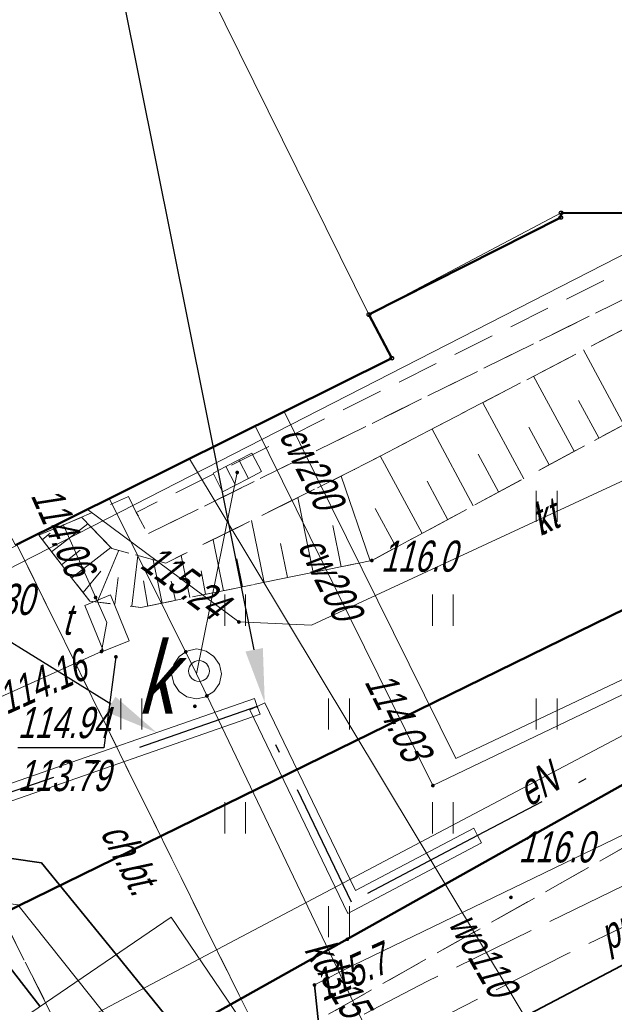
# Model space of a CAD drawing. Extents: x 7463256 to 7464485, y 5957341 to 5958260.
# Tile 244 of 256: x 7464227 to 7464241, y 5957967 to 5957991. Entities that reach past the tile are written whole.
import ezdxf
from ezdxf import colors
from ezdxf.entities.mleader import LeaderData, LeaderLine
from ezdxf.enums import TextEntityAlignment as Align
from ezdxf.math import Vec2, Vec3

# ---------------------------------------------------------------- set-up
doc = ezdxf.new("R2010")
doc.units = 0
doc.header["$MEASUREMENT"] = 0
for name, pattern in [('218-500', [1, 0.5, -0.5]), ('GAK', [5.2, 3, -1, 0.2, -1]), ('l219_500', [0]), ('mz1.0_0.5', [1.5, 1, -0.5]), ('mz1.25_0.5', [1.75, 1.25, -0.5]), ('mz2.0_0.5', [2.5, 2, -0.5])]:
    doc.linetypes.add(name, pattern=pattern)
doc.layers.get('0').update_dxf_attribs({"color": 2, "linetype": 'CONTINUOUS', "lineweight": 5})
for name, color, linetype in [('000 Inne (niezydentyfikowane)', 7, 'CONTINUOUS'), ('203-Punkt załamania granicy działki nie stabilizowany', 7, 'CONTINUOUS'), ('218-Granica użytku', 7, 'CONTINUOUS'), ('219-Linia granicy', 7, 'CONTINUOUS'), ('312-Budynek (powierzchnia)', 7, 'CONTINUOUS'), ('320-część budynku wyodrębniona ze względu na liczbę kondygnacji naziemnych (powierzchnia)', 7, 'CONTINUOUS'), ('chodnik (powierzchnia)', 7, 'CONTINUOUS'), ('chodnik (powierzchnia)-Atr17', 7, 'CONTINUOUS'), ('kanalizacja kablowa (sieć telekomunikacyjna) (linia)', 7, 'CONTINUOUS'), ('kanalizacja kablowa (sieć telekomunikacyjna) (linia)-Atr1', 7, 'CONTINUOUS'), ('komora podziemna - przewód ciepłowniczy (powierzchnia)', 7, 'CONTINUOUS'), ('komora podziemna - przewód kanalizacyjny (powierzchnia)', 7, 'CONTINUOUS'), ('komora podziemna - przewód kanalizacyjny (powierzchnia)-Atr17', 7, 'CONTINUOUS'), ('kratka ściekowa (punkt)', 7, 'CONTINUOUS'), ('przewód ciepłowniczy (linia)', 7, 'CONTINUOUS'), ('przewód ciepłowniczy (linia)-Atr1', 7, 'CONTINUOUS'), ('przewód ciepłowniczy - projektowany lub w budowie (linia) - ob. projektowany', 7, 'CONTINUOUS'), ('przewód ciepłowniczy - projektowany lub w budowie (linia) - ob. projektowany-Atr1', 7, 'CONTINUOUS'), ('przewód elektroenergetyczny (linia)', 7, 'CONTINUOUS'), ('przewód elektroenergetyczny (linia)-Atr1', 7, 'CONTINUOUS'), ('przewód kanalizacyjny (linia)', 7, 'CONTINUOUS'), ('przewód kanalizacyjny (linia)-Atr1', 7, 'CONTINUOUS'), ('przewód telekomunikacyjny (linia)', 7, 'CONTINUOUS'), ('przewód telekomunikacyjny (linia)-Atr1', 7, 'CONTINUOUS'), ('przewód wodociągowy (linia)', 7, 'CONTINUOUS'), ('przewód wodociągowy (linia)-Atr1', 7, 'CONTINUOUS'), ('Punkt budynku', 7, 'CONTINUOUS'), ('punkt o określonej wysokości (sieć ciepłownicza)', 7, 'CONTINUOUS'), ('punkt o określonej wysokości (sieć ciepłownicza)-Atr2', 7, 'CONTINUOUS'), ('punkt o określonej wysokości (sieć elektroenergetyczna)', 7, 'CONTINUOUS'), ('punkt o określonej wysokości (sieć elektroenergetyczna)-Atr2', 7, 'CONTINUOUS'), ('punkt o określonej wysokości (sieć kanalizacyjna)', 7, 'CONTINUOUS'), ('punkt o określonej wysokości (sieć telekomunikacyjna)', 7, 'CONTINUOUS'), ('punkt o określonej wysokości (sieć telekomunikacyjna)-Atr2', 7, 'CONTINUOUS'), ('punkt o określonej wysokości (sieć telekomunikacyjna)-Atr3', 7, 'CONTINUOUS'), ('punkt wysokościowy naturalny', 7, 'CONTINUOUS'), ('punkt wysokościowy naturalny-Atr2', 7, 'CONTINUOUS'), ('punkt wysokościowy sztuczny-Atr2', 7, 'CONTINUOUS'), ('rura ochronna - przewód ciepłowniczy (linia)', 7, 'CONTINUOUS'), ('rura ochronna - przewód elektroenergetyczny (linia)', 7, 'CONTINUOUS'), ('skarpa nieumocniona (powierzchnia)', 7, 'CONTINUOUS'), ('studzienka - przewód telekomunikacyjny (powierzchnia)', 7, 'CONTINUOUS'), ('studzienka - przewód telekomunikacyjny (powierzchnia)-Atr17', 7, 'CONTINUOUS'), ('trawnik (powierzchnia)', 7, 'CONTINUOUS'), ('trawnik (powierzchnia) - symbol', 7, 'CONTINUOUS'), ('właz okrągły - siec kanalizacyjna (punkt)', 7, 'CONTINUOUS')]:
    doc.layers.add(name, color=color, linetype=linetype)
for name, color, linetype, lineweight in [('@proj.rury', 7, 'CONTINUOUS', 20), ('____proj LSN', 1, 'CONTINUOUS', 5), ('OBMBS-21-18876-opis proj', 1, 'CONTINUOUS', 18)]:
    doc.layers.add(name, color=color, linetype=linetype, lineweight=lineweight)
doc.styles.get("Standard").update_dxf_attribs({"font": 'txt', "width": 0.75})

# ---------------------------------------------------------------- blocks, each defined once
blk = doc.blocks.new('PW01')
at = {"linetype": 'Continuous', "lineweight": 13}
h = blk.add_hatch(color=0, dxfattribs=at)
edge = h.paths.add_edge_path()
edge.add_arc((0, 0), 0.045, 0, 360)
blk = doc.blocks.new('US22')
at = {"color": 0, "linetype": 'Continuous', "lineweight": 13}
blk.add_circle((0, 0), 0.25, dxfattribs=at)
blk = doc.blocks.new('US05')
at = {"color": 0, "linetype": 'Continuous', "lineweight": 13}
for p, q in [((-0.525, -0.25), (-0.525, 0.25)), ((-0.525, 0.25), (-0.175, 0.25)), ((-0.175, -0.25), (-0.175, 0.25)), ((-0.175, 0.25), (0.175, 0.25)), ((0.175, -0.25), (0.175, 0.25)), ((0.175, 0.25), (0.525, 0.25)), ((0.525, -0.25), (0.525, 0.25)), ((-0.525, -0.25), (-0.175, -0.25)), ((-0.175, -0.25), (0.175, -0.25)), ((0.175, -0.25), (0.525, -0.25))]:
    blk.add_line(p, q, dxfattribs=at)
blk = doc.blocks.new('TU04')
at = {"color": 0, "linetype": 'Continuous', "lineweight": 13}
for p, q in [((0, 0), (0, 0.75)), ((0.5, 0), (0.5, 0.75))]:
    blk.add_line(p, q, dxfattribs=at)
blk = doc.blocks.new('203')
at = {"linetype": 'Continuous', "lineweight": 0}
h = blk.add_hatch(color=0, dxfattribs=at)
edge = h.paths.add_edge_path()
edge.add_arc((0, 0), 0.045, 0, 360)
blk = doc.blocks.new('PUNKTBUD')
at = {"color": 0}
blk.add_circle((0, 0), 0.045, dxfattribs=at)

msp = doc.modelspace()

# ---------------------------------------------------------------- linework, layer by layer
at = {"layer": '000 Inne (niezydentyfikowane)', "color": 7, "linetype": 'Continuous', "lineweight": 13}
for p, q in [((7464241.59, 5957981.14), (7464240.62, 5957982.94)), ((7464240.39, 5957980.5), (7464239.41, 5957982.31)), ((7464239.18, 5957979.84), (7464238.19, 5957981.67)), ((7464240.99, 5957980.82), (7464240.5, 5957981.72)), ((7464239.79, 5957980.17), (7464239.3, 5957981.08)), ((7464237.96, 5957979.19), (7464236.97, 5957981.03)), ((7464236.73, 5957978.52), (7464235.72, 5957980.39)), ((7464238.57, 5957979.52), (7464238.08, 5957980.43)), ((7464235.48, 5957977.86), (7464234.78, 5957979.9)), ((7464237.35, 5957978.85), (7464236.85, 5957979.78)), ((7464234.11, 5957977.58), (7464233.74, 5957979.39)), ((7464236.11, 5957978.19), (7464235.6, 5957979.12)), ((7464227.81, 5957978.08), (7464228.68, 5957978.75)), ((7464232.93, 5957977.34), (7464232.62, 5957978.83)), ((7464234.78, 5957977.72), (7464234.58, 5957978.71)), ((7464227.58, 5957978.37), (7464227.78, 5957978.53)), ((7464231.95, 5957977.14), (7464231.7, 5957978.37)), ((7464233.49, 5957977.46), (7464233.32, 5957978.28)), ((7464228.05, 5957977.77), (7464228.5, 5957978.12)), ((7464228.3, 5957977.45), (7464229.24, 5957978.18)), ((7464228.91, 5957976.87), (7464229.43, 5957978.12)), ((7464229.74, 5957976.77), (7464229.89, 5957977.99)), ((7464231.14, 5957976.98), (7464230.93, 5957977.99)), ((7464230.47, 5957976.84), (7464230.26, 5957977.89)), ((7464232.41, 5957977.24), (7464232.27, 5957977.91)), ((7464228.57, 5957977.1), (7464229, 5957977.61)), ((7464231.52, 5957977.06), (7464231.41, 5957977.62)), ((7464229.33, 5957976.82), (7464229.41, 5957977.46)), ((7464230.13, 5957976.77), (7464230.02, 5957977.38)), ((7464230.79, 5957976.91), (7464230.69, 5957977.37))]:
    msp.add_line(p, q, dxfattribs=at)
at = {"layer": '218-Granica użytku', "color": 3, "linetype": '218-500', "lineweight": 18, "flags": 128}
msp.add_lwpolyline([(7464222.76, 5957967.48), (7464264.75, 5957988.03)], dxfattribs=at)
at = {"layer": '219-Linia granicy', "color": 3, "linetype": 'l219_500', "lineweight": 50, "flags": 128}
for points in [[(7464264.75, 5957988.03), (7464222.76, 5957967.48)], [(7464259.7, 5957982.64), (7464234.93, 5957968.75)], [(7464234.93, 5957968.75), (7464204.36, 5957951.63)]]:
    msp.add_lwpolyline(points, dxfattribs=at)
at = {"layer": '312-Budynek (powierzchnia)', "color": 7, "linetype": 'Continuous', "lineweight": 50, "flags": 128}
for points in [[(7464240.07, 5957986.13), (7464235.45, 5957983.79)], [(7464240.08, 5957986.24), (7464240.07, 5957986.13)], [(7464264.84, 5957986.12), (7464240.08, 5957986.24)], [(7464235.45, 5957983.79), (7464236, 5957982.74)], [(7464236, 5957982.74), (7464226.94, 5957978.24)]]:
    msp.add_lwpolyline(points, dxfattribs=at)
at = {"layer": '320-część budynku wyodrębniona ze względu na liczbę kondygnacji naziemnych (powierzchnia)', "color": 7, "linetype": 'Continuous', "lineweight": 18, "flags": 128}
for points in [[(7464242.582, 5958040.494), (7464255.98, 5958047.11), (7464261.86, 5958035.27), (7464265.91, 5958027.13), (7464261.81, 5958024.94), (7464261.74, 5958003.9), (7464264.79, 5958002.43), (7464264.84, 5957986.12), (7464240.08, 5957986.24), (7464235.45, 5957983.79)], [(7464235.45, 5957983.79), (7464227.83, 5957999.21), (7464227.865, 5958006.261)]]:
    msp.add_lwpolyline(points, dxfattribs=at)
msp.add_lwpolyline([(7464202.66, 5957986.82), (7464227.83, 5957999.21), (7464235.45, 5957983.79), (7464236, 5957982.74), (7464226.94, 5957978.24), (7464226.47, 5957979.12), (7464222.68, 5957977.25), (7464223.12, 5957976.36), (7464201.21, 5957965.48), (7464197.83, 5957972.24), (7464197.66, 5957972.15), (7464196.19, 5957975.1), (7464196.38, 5957975.23), (7464193.03, 5957981.92)], close=True, dxfattribs=at)
at = {"layer": '@proj.rury'}
for p, q in [((7464234.944, 5957969.374), (7464232.583, 5957974.272)), ((7464237.975, 5957971.426), (7464235.124, 5957969.922)), ((7464237.975, 5957971.426), (7464238.068, 5957971.249)), ((7464238.161, 5957971.073), (7464238.068, 5957971.249)), ((7464238.161, 5957971.073), (7464234.944, 5957969.374))]:
    msp.add_line(p, q, dxfattribs=at)
at = {"layer": 'chodnik (powierzchnia)', "color": 7, "linetype": 'mz1.0_0.5', "lineweight": 18, "flags": 128}
for points in [[(7464233.34, 5957966.3), (7464246.31, 5957973.63), (7464269.06, 5957983.09), (7464269.76, 5957984.85), (7464269.76, 5957987.73), (7464289.57, 5957993.19), (7464289.81, 5957990.22), (7464288.9, 5957985.47), (7464287.52, 5957982.76), (7464285.69, 5957980.47), (7464282.71, 5957978.14), (7464280.42, 5957977.04), (7464277.92, 5957976.24), (7464273.13, 5957975.13), (7464270.22, 5957980.23), (7464247.84, 5957970.94), (7464242.89, 5957968.14), (7464242.27, 5957965.63), (7464226.82, 5957956.71), (7464225, 5957955.44), (7464222.15, 5957956.4), (7464204.76, 5957946.51), (7464203.99, 5957944.69), (7464202.06, 5957946), (7464200.55, 5957947.67), (7464199.92, 5957948.42), (7464195.47, 5957957.29), (7464194.99, 5957959.1), (7464195.26, 5957961.1), (7464196.31, 5957962.87), (7464197.55, 5957963.8), (7464201.12, 5957965.58), (7464201.21, 5957965.48), (7464220.37, 5957974.79), (7464220.57, 5957974.4), (7464220.84, 5957973.87), (7464204.22, 5957965.65), (7464204, 5957966.14), (7464203.64, 5957965.97), (7464201.49, 5957964.9), (7464198.21, 5957963.31), (7464199.04, 5957962.07), (7464197.81, 5957961.16), (7464197.23, 5957959.8), (7464197.41, 5957958.42), (7464198.63, 5957955.99), (7464202.39, 5957948.7), (7464228.89, 5957963.74)], [(7464262.96, 5957984.98), (7464243.33, 5957985.02), (7464230.13, 5957978.51), (7464229.85, 5957979.03), (7464243.16, 5957985.63), (7464262.96, 5957985.58)], [(7464233.34, 5957966.3), (7464228.89, 5957963.74), (7464228.89, 5957964.8), (7464223.33, 5957975.84), (7464223.1, 5957976.32), (7464226.98, 5957978.24), (7464232.54, 5957966.97)]]:
    msp.add_lwpolyline(points, close=True, dxfattribs=at)
at = {"layer": 'kanalizacja kablowa (sieć telekomunikacyjna) (linia)', "color": 30, "linetype": 'Continuous', "lineweight": 18, "flags": 128}
msp.add_lwpolyline([(7464299.72, 5957990.86), (7464289.15, 5957989.14), (7464280.03, 5957987.11), (7464278.97, 5957986.24), (7464272.48, 5957984.47), (7464271.33, 5957983.42), (7464268.67, 5957982.79), (7464265.88, 5957981.72), (7464254.92, 5957981.52), (7464249.25, 5957981.13), (7464242.84, 5957980.38), (7464234.07, 5957976.31), (7464232.32, 5957976.39), (7464228.7, 5957979.08), (7464228.67, 5957979.1)], dxfattribs=at)
at = {"layer": 'komora podziemna - przewód ciepłowniczy (powierzchnia)', "color": 212, "linetype": 'Continuous', "lineweight": 18, "flags": 128}
msp.add_lwpolyline([(7464230.69, 5957969.28), (7464233.83, 5957964.66), (7464229.37, 5957961.64), (7464226.24, 5957966.26)], close=True, dxfattribs=at)
at = {"layer": 'komora podziemna - przewód kanalizacyjny (powierzchnia)', "color": 34, "linetype": 'Continuous', "lineweight": 18, "flags": 128}
msp.add_lwpolyline([(7464231.53, 5957975.69), (7464231.72, 5957975.56), (7464231.85, 5957975.37), (7464231.9, 5957975.14), (7464231.85, 5957974.91), (7464231.72, 5957974.72), (7464231.55, 5957974.61), (7464231.53, 5957974.59), (7464231.3, 5957974.54), (7464231.07, 5957974.59), (7464230.88, 5957974.72), (7464230.75, 5957974.91), (7464230.7, 5957975.14), (7464230.75, 5957975.37), (7464230.88, 5957975.56), (7464231.04, 5957975.67), (7464231.07, 5957975.69), (7464231.3, 5957975.74), (7464231.41, 5957975.72)], close=True, dxfattribs=at)
at = {"layer": 'przewód ciepłowniczy (linia)', "color": 212, "linetype": 'Continuous', "lineweight": 18, "flags": 128}
for points in [[(7464233.41, 5957981.46), (7464237.54, 5957973.1), (7464248.13, 5957978.12), (7464249.92, 5957975.16), (7464250.68, 5957973.46), (7464251.06, 5957972.59)], [(7464251.01, 5957971.46), (7464250.59, 5957972.28), (7464250.1, 5957973.23), (7464249.15, 5957975.05), (7464247.77, 5957977.61), (7464236.99, 5957972.45), (7464232.71, 5957981.11)], [(7464179.1, 5957935.62), (7464197.47, 5957946.64), (7464213.87, 5957956.44), (7464219.28, 5957959.66), (7464219.88, 5957960.58), (7464218.17, 5957964.61), (7464218.94, 5957965.9), (7464225.85, 5957969.74), (7464227, 5957969.58), (7464228.44, 5957967.77), (7464231.93, 5957963.38), (7464232.83, 5957962.26), (7464251, 5957972.11), (7464253.62, 5957973.53), (7464258.24, 5957976.09), (7464263.28, 5957978.94)]]:
    msp.add_lwpolyline(points, dxfattribs=at)
at = {"layer": 'przewód ciepłowniczy - projektowany lub w budowie (linia) - ob. projektowany', "color": 212, "linetype": 'mz2.0_0.5', "lineweight": 18, "flags": 128}
for points in [[(7463827.45, 5957686.81), (7463846.51, 5957707.33), (7463837.98, 5957727.66), (7463921.05, 5957775.08), (7463942.95, 5957787.9), (7463968.43, 5957803.38), (7463962.63, 5957813.37), (7463990.1, 5957829.4), (7463996.25, 5957818.66), (7464026.15, 5957837.03), (7464036.53, 5957843.58), (7464048.34, 5957851.03), (7464051.52, 5957852.92), (7464069.07, 5957863.22), (7464072.1, 5957864.8), (7464075.65, 5957866.88), (7464079.8, 5957868.9), (7464096.3, 5957878.8), (7464114.52, 5957889.73), (7464110.7, 5957895.89), (7464137.6, 5957910.6), (7464169.07, 5957928.77), (7464165.42, 5957934.93), (7464175.2, 5957940.28), (7464178.92, 5957933.88), (7464207.9, 5957951.17), (7464220.7, 5957958.86), (7464224.58, 5957961.12), (7464228.92, 5957963.56), (7464232.65, 5957965.56), (7464236.86, 5957967.74), (7464243.8, 5957971.13), (7464248.79, 5957973.41), (7464251.98, 5957974.81), (7464257.04, 5957976.93), (7464262.4, 5957979.02)], [(7463828.18, 5957686.27), (7463847.57, 5957707.15), (7463839.12, 5957727.27), (7463921.5, 5957774.3), (7463943.41, 5957787.13), (7463969.65, 5957803.07), (7463963.86, 5957813.04), (7463989.77, 5957828.16), (7463995.93, 5957817.4), (7464026.63, 5957836.27), (7464046.58, 5957848.86), (7464051.98, 5957852.14), (7464069.5, 5957862.44), (7464072.54, 5957864.01), (7464076.07, 5957866.09), (7464080.23, 5957868.1), (7464099.97, 5957879.95), (7464115.76, 5957889.43), (7464111.96, 5957895.55), (7464138.04, 5957909.82), (7464163.77, 5957924.67), (7464170.31, 5957928.45), (7464166.67, 5957934.59), (7464174.87, 5957939.07), (7464178.6, 5957932.64), (7464202.44, 5957946.87), (7464216.91, 5957955.5), (7464219.67, 5957957.19), (7464222.67, 5957958.98), (7464226.35, 5957961.09), (7464229.83, 5957963.03), (7464233.13, 5957964.8), (7464240.24, 5957968.41), (7464245.86, 5957971.1), (7464249.49, 5957972.74), (7464256.37, 5957975.68), (7464262.76, 5957978.18)]]:
    msp.add_lwpolyline(points, dxfattribs=at)
at = {"layer": 'przewód elektroenergetyczny (linia)', "color": 1, "linetype": 'Continuous', "lineweight": 18, "flags": 128}
for points in [[(7464243.853, 5958054.263), (7464248.14, 5958054.35), (7464254.18, 5958052.52), (7464259.97, 5958050.68), (7464265.35, 5958052.82), (7464269.25, 5958053.54), (7464274.88, 5958053.41), (7464275.2, 5958045.92), (7464275.95, 5958039.25), (7464275.71, 5958037.02), (7464276.53, 5958020.79), (7464276.99, 5958007.7), (7464277.63, 5957991.01), (7464265.17, 5957983.79), (7464251.38, 5957978.84), (7464226.33, 5957965.62), (7464201.3, 5957952.86), (7464200.41, 5957953.57)], [(7464279.16, 5958009.72), (7464279.22, 5958008.43), (7464279.3, 5958006.44), (7464280.02, 5957989.84), (7464280.23, 5957984.87), (7464280.43, 5957980.25), (7464269.49, 5957976.8), (7464267.99, 5957976.26), (7464259.85, 5957972.93), (7464258, 5957974.97), (7464256.69, 5957977.66), (7464249.11, 5957974.91), (7464235.06, 5957968.12), (7464234.14, 5957967.65), (7464234.47, 5957964.52), (7464231.36, 5957962.4), (7464228.77, 5957960.69), (7464205.03, 5957946.98), (7464204.16, 5957947.81), (7464201.05, 5957950.79), (7464195.8, 5957955.82), (7464187.29, 5957950.12)]]:
    msp.add_lwpolyline(points, dxfattribs=at)
at = {"layer": 'przewód kanalizacyjny (linia)', "color": 34, "linetype": 'Continuous', "lineweight": 18, "flags": 128}
for points in [[(7464242.645, 5958041.178), (7464256.49, 5958047.89), (7464266.85, 5958027.04), (7464265.16, 5958026.13), (7464266.2, 5957992.14), (7464265.4, 5957985.7), (7464241.78, 5957985.34), (7464201.04, 5957964.5), (7464192.33, 5957982), (7464201.97, 5957987.16), (7464200.763, 5957989.73)], [(7464231.3, 5957975.14), (7464232.28, 5957979.99)], [(7464241.33, 5957954.15), (7464231.3, 5957975.14), (7464229.2, 5957979.37)]]:
    msp.add_lwpolyline(points, dxfattribs=at)
at = {"layer": 'przewód telekomunikacyjny (linia)', "color": 30, "linetype": 'Continuous', "lineweight": 18, "flags": 128}
for points in [[(7464299.72, 5957990.86), (7464289.15, 5957989.14), (7464280.03, 5957987.11), (7464278.97, 5957986.24), (7464272.48, 5957984.47), (7464271.33, 5957983.42), (7464268.67, 5957982.79), (7464265.88, 5957981.72), (7464254.92, 5957981.52), (7464249.25, 5957981.13), (7464242.84, 5957980.38), (7464234.07, 5957976.31), (7464232.32, 5957976.39), (7464228.7, 5957979.08), (7464228.67, 5957979.1)], [(7464229.14, 5957976.38), (7464228.09, 5957978.74)], [(7464236.16, 5957942.1), (7464222.73, 5957972.24), (7464222.8, 5957972.89), (7464229.01, 5957975.68), (7464229.14, 5957976.38)]]:
    msp.add_lwpolyline(points, dxfattribs=at)
at = {"layer": 'przewód wodociągowy (linia)', "color": 5, "linetype": 'Continuous', "lineweight": 18, "flags": 128}
msp.add_lwpolyline([(7464231.13, 5957980.32), (7464249.79, 5957949.28)], dxfattribs=at)
at = {"layer": 'punkt o określonej wysokości (sieć telekomunikacyjna)-Atr2', "color": 7, "flags": 128}
msp.add_lwpolyline([(7464229.36, 5957975.55), (7464229.07, 5957973.36), (7464226.995, 5957973.36)], dxfattribs=at)
at = {"layer": 'rura ochronna - przewód ciepłowniczy (linia)', "color": 212, "linetype": 'Continuous', "lineweight": 35, "flags": 128}
for points in [[(7464233.15, 5957963.71), (7464253.19, 5957974.24), (7464263.07, 5957979.82), (7464263.28, 5957978.94), (7464263.51, 5957978.02), (7464263.61, 5957977.57), (7464254.37, 5957972.24), (7464232.51, 5957960.8)], [(7464218.41, 5957967.01), (7464225.28, 5957970.92), (7464227.57, 5957970.59), (7464229.37, 5957968.38), (7464232.32, 5957964.74)], [(7464227.53, 5957967.14), (7464226.42, 5957968.56), (7464219.46, 5957964.78)]]:
    msp.add_lwpolyline(points, dxfattribs=at)
at = {"layer": 'rura ochronna - przewód elektroenergetyczny (linia)', "color": 1, "linetype": 'Continuous', "lineweight": 35, "flags": 128}
msp.add_lwpolyline([(7464228.77, 5957960.69), (7464231.36, 5957962.4), (7464234.47, 5957964.52), (7464234.14, 5957967.65)], dxfattribs=at)
at = {"layer": 'skarpa nieumocniona (powierzchnia)', "color": 7, "linetype": 'mz1.25_0.5', "lineweight": 18, "flags": 128}
msp.add_lwpolyline([(7464264.78, 5957986.01), (7464265.01, 5957984.97), (7464263.86, 5957984.08), (7464252.89, 5957982.66), (7464243.68, 5957982.27), (7464235.52, 5957977.87), (7464229.96, 5957976.74), (7464228.73, 5957976.89), (7464227.5, 5957978.48), (7464228.53, 5957978.91), (7464229.26, 5957978.16), (7464230.56, 5957977.81), (7464235.08, 5957980.05), (7464241.95, 5957983.63), (7464243.62, 5957984.09), (7464254.23, 5957983.93), (7464262.14, 5957984.27), (7464263.95, 5957985.18), (7464263.98, 5957986.08)], close=True, dxfattribs=at)
at = {"layer": 'studzienka - przewód telekomunikacyjny (powierzchnia)', "color": 30, "linetype": 'Continuous', "lineweight": 18, "flags": 128}
msp.add_lwpolyline([(7464229.23, 5957977.04), (7464229.68, 5957975.94), (7464229.06, 5957975.69), (7464228.61, 5957976.79)], close=True, dxfattribs=at)
at = {"layer": 'trawnik (powierzchnia)', "color": 7, "linetype": 'mz1.0_0.5', "lineweight": 18, "flags": 128}
for points in [[(7464269.76, 5957987.73), (7464269.76, 5957984.85), (7464269.06, 5957983.09), (7464246.31, 5957973.63), (7464233.34, 5957966.3), (7464232.54, 5957966.97), (7464226.98, 5957978.24), (7464227.51, 5957978.47), (7464228.73, 5957976.89), (7464229.96, 5957976.74), (7464235.52, 5957977.87), (7464243.68, 5957982.27), (7464252.89, 5957982.66), (7464263.86, 5957984.08), (7464265.01, 5957984.97), (7464264.78, 5957986.01), (7464264.53, 5957986.03), (7464263.97, 5957985.87), (7464263.98, 5957986.08), (7464264.53, 5957986.03), (7464264.84, 5957986.12), (7464264.9, 5957986.76), (7464269.64, 5957988.44)], [(7464263.95, 5957985.18), (7464262.14, 5957984.27), (7464254.23, 5957983.93), (7464243.62, 5957984.09), (7464241.95, 5957983.63), (7464235.08, 5957980.05), (7464230.56, 5957977.81), (7464229.26, 5957978.16), (7464228.53, 5957978.91), (7464228.18, 5957978.76), (7464229.66, 5957979.41), (7464229.85, 5957979.03), (7464230.13, 5957978.51), (7464243.33, 5957985.02), (7464262.96, 5957984.98), (7464262.96, 5957985.58), (7464263.97, 5957985.87)], [(7464227.51, 5957978.47), (7464227.5, 5957978.48), (7464228.18, 5957978.76)], [(7464223.33, 5957975.84), (7464228.89, 5957964.8), (7464228.89, 5957963.74), (7464202.39, 5957948.7), (7464198.63, 5957955.99), (7464197.41, 5957958.42), (7464197.23, 5957959.8), (7464197.81, 5957961.16), (7464199.04, 5957962.07), (7464198.21, 5957963.31), (7464201.49, 5957964.9), (7464202.29, 5957963.67), (7464204.54, 5957962.49), (7464207.15, 5957963.84), (7464215.35, 5957967.89), (7464221.65, 5957971.23), (7464221.31, 5957972.2), (7464223.26, 5957973.36), (7464223.61, 5957974.76)]]:
    msp.add_lwpolyline(points, close=True, dxfattribs=at)

# ---------------------------------------------------------------- block references
at = {"layer": '203-Punkt załamania granicy działki nie stabilizowany', "color": 3, "linetype": 'Continuous', "lineweight": 18}
msp.add_blockref('203', (7464234.93, 5957968.75), dxfattribs=at)
at = {"layer": 'kratka ściekowa (punkt)', "color": 7, "linetype": 'Continuous', "lineweight": 18, "rotation": 27.44}
msp.add_blockref('US05', (7464232.28, 5957979.99), dxfattribs=at)
at = {"layer": 'Punkt budynku', "color": 5, "linetype": 'Continuous', "lineweight": 18}
for p in [(7464240.08, 5957986.24), (7464240.07, 5957986.13), (7464235.45, 5957983.79), (7464236, 5957982.74)]:
    msp.add_blockref('PUNKTBUD', p, dxfattribs=at)
at = {"layer": 'punkt o określonej wysokości (sieć ciepłownicza)', "color": 212, "linetype": 'Continuous', "lineweight": 13}
msp.add_blockref('PW01', (7464236.99, 5957972.45), dxfattribs=at)
at = {"layer": 'punkt o określonej wysokości (sieć elektroenergetyczna)', "color": 1, "linetype": 'Continuous', "lineweight": 13}
msp.add_blockref('PW01', (7464234.14, 5957967.65), dxfattribs=at)
at = {"layer": 'punkt o określonej wysokości (sieć kanalizacyjna)', "color": 34, "linetype": 'Continuous', "lineweight": 13, "rotation": 27.44}
msp.add_blockref('PW01', (7464232.28, 5957979.99), dxfattribs=at)
at = {"layer": 'punkt o określonej wysokości (sieć kanalizacyjna)', "color": 34, "linetype": 'Continuous', "lineweight": 13}
for p in [(7464231.04, 5957975.67), (7464231.55, 5957974.61), (7464231.26, 5957974.36)]:
    msp.add_blockref('PW01', p, dxfattribs=at)
at = {"layer": 'punkt o określonej wysokości (sieć telekomunikacyjna)', "color": 30, "linetype": 'Continuous', "lineweight": 13}
for p in [(7464228.87, 5957976.98), (7464232.32, 5957976.39), (7464229.01, 5957975.68), (7464229.36, 5957975.55)]:
    msp.add_blockref('PW01', p, dxfattribs=at)
at = {"layer": 'punkt wysokościowy naturalny', "color": 7, "linetype": 'Continuous', "lineweight": 13}
for p in [(7464235.52, 5957977.87), (7464238.87, 5957969.76)]:
    msp.add_blockref('PW01', p, dxfattribs=at)
at = {"layer": 'trawnik (powierzchnia) - symbol', "color": 7, "linetype": 'Continuous', "lineweight": 18}
for p in [(7464239.48, 5957978.8), (7464231.98, 5957976.3), (7464236.98, 5957976.3), (7464229.48, 5957973.8), (7464234.48, 5957973.8), (7464239.48, 5957973.8), (7464231.98, 5957971.3), (7464236.98, 5957971.3), (7464234.48, 5957968.8)]:
    msp.add_blockref('TU04', p, dxfattribs=at)
at = {"layer": 'właz okrągły - siec kanalizacyjna (punkt)', "color": 7, "linetype": 'Continuous', "lineweight": 18}
msp.add_blockref('US22', (7464231.36, 5957975.21), dxfattribs=at)

# ---------------------------------------------------------------- texts
at = {"layer": 'chodnik (powierzchnia)-Atr17', "color": 7, "oblique": 15, "width": 0.72}
msp.add_text('ch.bt.', height=0.75, rotation=297.083, dxfattribs=at).set_placement((7464228.97, 5957971.32))
at = {"layer": 'kanalizacja kablowa (sieć telekomunikacyjna) (linia)-Atr1', "color": 30, "oblique": 15, "width": 0.72}
msp.add_text('kt', height=0.75, rotation=24.895, dxfattribs=at).set_placement((7464239.41, 5957978.79), align=Align.MIDDLE_LEFT)
at = {"layer": 'komora podziemna - przewód kanalizacyjny (powierzchnia)-Atr17', "color": 34, "oblique": 15, "width": 0.722}
msp.add_text('k', height=1.75, dxfattribs=at).set_placement((7464229.88, 5957974.18))
at = {"layer": 'przewód ciepłowniczy (linia)-Atr1', "color": 212, "oblique": 15, "width": 0.72}
for rotation, p in [(-63.709, (7464233.61, 5957981.06)), (-63.7, (7464234.06, 5957978.39))]:
    msp.add_text('cw200', height=0.75, rotation=rotation, dxfattribs=at).set_placement(p, align=Align.MIDDLE_LEFT)
at = {"layer": 'przewód ciepłowniczy - projektowany lub w budowie (linia) - ob. projektowany-Atr1', "color": 212, "oblique": 15, "width": 0.72}
msp.add_text('proj. c', height=0.75, rotation=25.578, dxfattribs=at).set_placement((7464241.05, 5957968.8), align=Align.MIDDLE_LEFT)
at = {"layer": 'przewód elektroenergetyczny (linia)-Atr1', "color": 1, "oblique": 15, "width": 0.72}
msp.add_text('eN', height=0.75, rotation=30.96, dxfattribs=at).set_placement((7464239.3, 5957971.92))
at = {"layer": 'przewód kanalizacyjny (linia)-Atr1', "color": 34, "oblique": 15, "width": 0.72}
msp.add_text('kd315', height=0.75, rotation=300, dxfattribs=at).set_placement((7464233.88, 5957968.5))
at = {"layer": 'przewód telekomunikacyjny (linia)-Atr1', "color": 30, "oblique": 15, "width": 0.72}
msp.add_text('t', height=0.75, rotation=24.895, dxfattribs=at).set_placement((7464239.41, 5957978.79), align=Align.MIDDLE_LEFT)
at = {"layer": 'przewód wodociągowy (linia)-Atr1', "color": 5, "oblique": 15, "width": 0.72}
msp.add_text('wo110', height=0.75, rotation=299.74, dxfattribs=at).set_placement((7464237.35, 5957969.13))
at = {"layer": 'punkt o określonej wysokości (sieć ciepłownicza)-Atr2', "color": 212, "oblique": 15, "width": 0.72}
msp.add_text('114.03', height=0.75, rotation=-63.7, dxfattribs=at).set_placement((7464235.67, 5957975.12), align=Align.MIDDLE_LEFT)
at = {"layer": 'punkt o określonej wysokości (sieć elektroenergetyczna)-Atr2', "color": 1, "oblique": 15, "width": 0.72}
msp.add_text('115.7', height=0.75, rotation=24.31, dxfattribs=at).set_placement((7464234.33, 5957967.24))
at = {"layer": 'punkt o określonej wysokości (sieć telekomunikacyjna)-Atr2', "color": 30, "oblique": 15, "width": 0.72}
for s, rotation, p in [('114.06', 293.81, (7464227.3, 5957979.44)), ('114.16', 24.19, (7464226.72, 5957974.15))]:
    msp.add_text(s, height=0.75, rotation=rotation, dxfattribs=at).set_placement(p)
msp.add_text('115.24', height=0.75, rotation=-36.616, dxfattribs=at).set_placement((7464230.13, 5957978.02), align=Align.MIDDLE_LEFT)
msp.add_text('114.94', height=0.75, dxfattribs=at).set_placement((7464226.995, 5957973.368), align=Align.BOTTOM_LEFT)
at = {"layer": 'punkt o określonej wysokości (sieć telekomunikacyjna)-Atr3', "color": 30, "oblique": 15, "width": 0.72}
msp.add_text('113.79', height=0.75, dxfattribs=at).set_placement((7464226.995, 5957972.093), align=Align.BOTTOM_LEFT)
at = {"layer": 'punkt wysokościowy naturalny-Atr2', "color": 7, "oblique": 15, "width": 0.72}
for p in [(7464235.74, 5957977.6), (7464239.05, 5957970.6)]:
    msp.add_text('116.0', height=0.75, dxfattribs=at).set_placement(p)
at = {"layer": 'punkt wysokościowy sztuczny-Atr2', "color": 7, "oblique": 15, "width": 0.72}
msp.add_text('116.30', height=0.75, dxfattribs=at).set_placement((7464225.16, 5957976.56))
at = {"layer": 'studzienka - przewód telekomunikacyjny (powierzchnia)-Atr17', "color": 30, "oblique": 15, "width": 0.72}
msp.add_text('t', height=0.75, dxfattribs=at).set_placement((7464228.07, 5957976.08))

# ---------------------------------------------------------------- next in the draw order: leaders
at = {"layer": 'OBMBS-21-18876-opis proj', "lineweight": 20}
ml = msp.add_multileader_mtext('Standard', dxfattribs=at)
ml.set_content('\\pxqc;{\\W0.9;\\fArial|b0|i0|c238|p34;proj. rura osłonowa DVK160\\PL=21m}', color=256)
ml.set_leader_properties()
ml.build(insert=Vec2(0, 0))
ml.multileader.update_dxf_attribs({"has_text_frame": 1, "text_right_attachment_type": 0, "dogleg_length": 0.36, "arrow_head_size": 1.3})
ctx = ml.context
ctx.base_point, ctx.char_height, ctx.arrow_head_size, ctx.landing_gap_size, ctx.plane_origin, ctx.plane_x_axis, ctx.plane_y_axis = Vec3(7464239.842, 5958002.267, -10.8), 1.3, 1.3, 0.09, Vec3(7464257.637, 5958107.951, -10.8), Vec3(0.765565, 0.643359), Vec3(-0.643359, 0.765565)
ctx.right_attachment, ctx.text_align_type = 0, 2
notes = []
notes.append((ctx, [(0, (1, 1, 0), (7464250.26, 5958012.04, -10.8), (-0.765565, -0.643359), 0.36, [(0, [(7464281.817, 5957984.255, -10.8)], 0, [])])]))
ctx.mtext.insert, ctx.mtext.text_direction, ctx.mtext.rotation, ctx.mtext.width, ctx.mtext.defined_height, ctx.mtext.alignment, ctx.mtext.flow_direction = Vec3(7464244.663, 5958007.336, -10.8), Vec3(0.765565, 0.643359), 0.698877, 14.77025, 27.692, 2, 5
ctx.mtext.has_bg_fill, ctx.mtext.bg_color, ctx.mtext.bg_scale_factor, ctx.mtext.bg_transparency, ctx.mtext.use_window_bg_color = 1, -1023410167, 1.5, 0, 1
for ctx, leaders in notes:
    for number, flags, end, landing, length, lines in leaders:
        leader = LeaderData()
        leader.index, (leader.has_last_leader_line, leader.has_dogleg_vector, leader.attachment_direction) = number, flags
        leader.last_leader_point, leader.dogleg_vector, leader.dogleg_length = Vec3(end), Vec3(landing), length
        for number, points, colour, breaks in lines:
            line = LeaderLine()
            line.index, line.vertices, line.color, line.breaks = number, Vec3.list(points), colors.encode_raw_color(colour), breaks
            leader.lines.append(line)
        ctx.leaders.append(leader)

# ---------------------------------------------------------------- next in the draw order: leaders
ml = msp.add_multileader_mtext('Standard', dxfattribs=at)
ml.set_content('\\pxqc;{\\W0.9;\\fArial|b0|i0|c238|p34;proj. rura osłonowa DVK160\\PL=3m}', color=256)
ml.set_leader_properties()
ml.build(insert=Vec2(0, 0))
ml.multileader.update_dxf_attribs({"has_text_frame": 1, "text_right_attachment_type": 0, "dogleg_length": 0.36, "arrow_head_size": 1.3})
ctx = ml.context
ctx.base_point, ctx.char_height, ctx.arrow_head_size, ctx.landing_gap_size, ctx.plane_origin, ctx.plane_x_axis, ctx.plane_y_axis = Vec3(7464235.369, 5958007.884, -10.8), 1.3, 1.3, 0.09, Vec3(7464245.107, 5958106.936, -10.8), Vec3(0.765565, 0.643359), Vec3(-0.643359, 0.765565)
ctx.right_attachment = 0
notes = []
notes.append((ctx, [(0, (1, 1, 0), (7464235.094, 5958007.653, -10.8), (0.765565, 0.643359), 0.36, [(0, [(7464250.328, 5957977.04, -10.8)], 0, [])])]))
ctx.mtext.insert, ctx.mtext.text_direction, ctx.mtext.rotation, ctx.mtext.width, ctx.mtext.defined_height, ctx.mtext.alignment, ctx.mtext.flow_direction = Vec3(7464240.266, 5958012.863, -10.8), Vec3(0.765565, 0.643359), 0.698877, 15.19707, 27.692, 2, 5
ctx.mtext.has_bg_fill, ctx.mtext.bg_color, ctx.mtext.bg_scale_factor, ctx.mtext.bg_transparency, ctx.mtext.use_window_bg_color = 1, -1023410167, 1.5, 0, 1
for ctx, leaders in notes:
    for number, flags, end, landing, length, lines in leaders:
        leader = LeaderData()
        leader.index, (leader.has_last_leader_line, leader.has_dogleg_vector, leader.attachment_direction) = number, flags
        leader.last_leader_point, leader.dogleg_vector, leader.dogleg_length = Vec3(end), Vec3(landing), length
        for number, points, colour, breaks in lines:
            line = LeaderLine()
            line.index, line.vertices, line.color, line.breaks = number, Vec3.list(points), colors.encode_raw_color(colour), breaks
            leader.lines.append(line)
        ctx.leaders.append(leader)

# ---------------------------------------------------------------- next in the draw order: leaders
ml = msp.add_multileader_mtext('Standard', dxfattribs=at)
ml.set_content('\\pxqc;{\\W0.9;\\fArial|b0|i0|c238|p34;proj. rura osłonowa DVK160\\PL=9m}', color=256)
ml.set_leader_properties()
ml.build(insert=Vec2(0, 0))
ml.multileader.update_dxf_attribs({"has_text_frame": 1, "text_right_attachment_type": 0, "dogleg_length": 0.36, "arrow_head_size": 1.3})
ctx = ml.context
ctx.base_point, ctx.char_height, ctx.arrow_head_size, ctx.landing_gap_size, ctx.plane_origin, ctx.plane_x_axis, ctx.plane_y_axis = Vec3(7464225.725, 5958012.035, -10.8), 1.3, 1.3, 0.09, Vec3(7464228.86, 5958104.887, -10.8), Vec3(0.765565, 0.643359), Vec3(-0.643359, 0.765565)
ctx.right_attachment = 0
notes = []
notes.append((ctx, [(0, (1, 1, 0), (7464225.45, 5958011.803, -10.8), (0.765565, 0.643359), 0.36, [(0, [(7464232.943, 5957974.446, -10.8)], 0, [])])]))
ctx.mtext.insert, ctx.mtext.text_direction, ctx.mtext.rotation, ctx.mtext.width, ctx.mtext.defined_height, ctx.mtext.alignment, ctx.mtext.flow_direction = Vec3(7464230.622, 5958017.013, -10.8), Vec3(0.765565, 0.643359), 0.698877, 15.37165, 27.692, 2, 5
ctx.mtext.has_bg_fill, ctx.mtext.bg_color, ctx.mtext.bg_scale_factor, ctx.mtext.bg_transparency, ctx.mtext.use_window_bg_color = 1, -1023410167, 1.5, 0, 1
for ctx, leaders in notes:
    for number, flags, end, landing, length, lines in leaders:
        leader = LeaderData()
        leader.index, (leader.has_last_leader_line, leader.has_dogleg_vector, leader.attachment_direction) = number, flags
        leader.last_leader_point, leader.dogleg_vector, leader.dogleg_length = Vec3(end), Vec3(landing), length
        for number, points, colour, breaks in lines:
            line = LeaderLine()
            line.index, line.vertices, line.color, line.breaks = number, Vec3.list(points), colors.encode_raw_color(colour), breaks
            leader.lines.append(line)
        ctx.leaders.append(leader)

# ---------------------------------------------------------------- next in the draw order: linework, layer by layer
at = {"layer": '@proj.rury'}
for p, q in [((7464232.697, 5957974.548), (7464232.763, 5957974.359)), ((7464232.943, 5957974.446), (7464232.763, 5957974.359)), ((7464235.124, 5957969.922), (7464232.943, 5957974.446)), ((7464232.583, 5957974.272), (7464232.763, 5957974.359)), ((7464232.829, 5957974.17), (7464232.763, 5957974.359))]:
    msp.add_line(p, q, dxfattribs=at)

# ---------------------------------------------------------------- next in the draw order: leaders
at = {"layer": 'OBMBS-21-18876-opis proj', "lineweight": 20}
ml = msp.add_multileader_mtext('Standard', dxfattribs=at)
ml.set_content('\\pxqc;{\\W0.9;\\fArial|b0|i0|c238|p34;proj. przecisk mechaniczny SRS160\\PL=12m}', color=256)
ml.set_leader_properties()
ml.build(insert=Vec2(0, 0))
ml.multileader.update_dxf_attribs({"has_text_frame": 1, "text_right_attachment_type": 0, "dogleg_length": 0.36, "arrow_head_size": 1.3})
ctx = ml.context
ctx.base_point, ctx.char_height, ctx.arrow_head_size, ctx.landing_gap_size, ctx.plane_origin, ctx.plane_x_axis, ctx.plane_y_axis = Vec3(7464177.689, 5957983.595, -10.8), 1.3, 1.3, 0.09, Vec3(7464209.395, 5958092.251, -10.8), Vec3(0.765565, 0.643359), Vec3(-0.643359, 0.765565)
ctx.right_attachment, ctx.text_align_type = 0, 2
notes = []
notes.append((ctx, [(0, (1, 1, 0), (7464192.528, 5957997.084, -10.8), (-0.765565, -0.643359), 0.36, [(0, [(7464230.342, 5957973.726, -10.8)], 0, [])])]))
ctx.mtext.insert, ctx.mtext.text_direction, ctx.mtext.rotation, ctx.mtext.width, ctx.mtext.defined_height, ctx.mtext.alignment, ctx.mtext.flow_direction = Vec3(7464184.72, 5957990.522, -10.8), Vec3(0.765565, 0.643359), 0.698877, 20.43589, 27.692, 2, 5
ctx.mtext.has_bg_fill, ctx.mtext.bg_color, ctx.mtext.bg_scale_factor, ctx.mtext.bg_transparency, ctx.mtext.use_window_bg_color = 1, -1023410167, 1.5, 0, 1
for ctx, leaders in notes:
    for number, flags, end, landing, length, lines in leaders:
        leader = LeaderData()
        leader.index, (leader.has_last_leader_line, leader.has_dogleg_vector, leader.attachment_direction) = number, flags
        leader.last_leader_point, leader.dogleg_vector, leader.dogleg_length = Vec3(end), Vec3(landing), length
        for number, points, colour, breaks in lines:
            line = LeaderLine()
            line.index, line.vertices, line.color, line.breaks = number, Vec3.list(points), colors.encode_raw_color(colour), breaks
            leader.lines.append(line)
        ctx.leaders.append(leader)

# ---------------------------------------------------------------- next in the draw order: linework, layer by layer
at = {"layer": '@proj.rury'}
for p, q in [((7464232.697, 5957974.548), (7464221.587, 5957970.674)), ((7464232.829, 5957974.17), (7464221.719, 5957970.296))]:
    msp.add_line(p, q, dxfattribs=at)
at = {"layer": '____proj LSN', "linetype": 'GAK', "lineweight": 30}
msp.add_lwpolyline([(7464297.763, 5958003.36), (7464297.859, 5958002.599), (7464297.859, 5958002.599), (7464298.779, 5957998.578, -0.44827), (7464298.347, 5957997.97), (7464287.481, 5957996.767, 0.327459), (7464287.251, 5957996.498), (7464287.484, 5957993.916), (7464286.136, 5957986.059, -0.275659), (7464285.825, 5957985.651), (7464265.953, 5957977.66, -0.341869), (7464265.364, 5957977.827), (7464263.223, 5957980.73, 0.276158), (7464262.749, 5957980.928), (7464258.431, 5957980.308), (7464253.245, 5957978.447), (7464247.067, 5957974.983), (7464244.221, 5957974.468), (7464238.068, 5957971.249), (7464235.034, 5957969.648), (7464232.763, 5957974.359), (7464221.653, 5957970.485), (7464203.043, 5957959.95), (7464185.559, 5957953.199)], format="xyb", dxfattribs=at)

doc.saveas('drawing.dxf')
